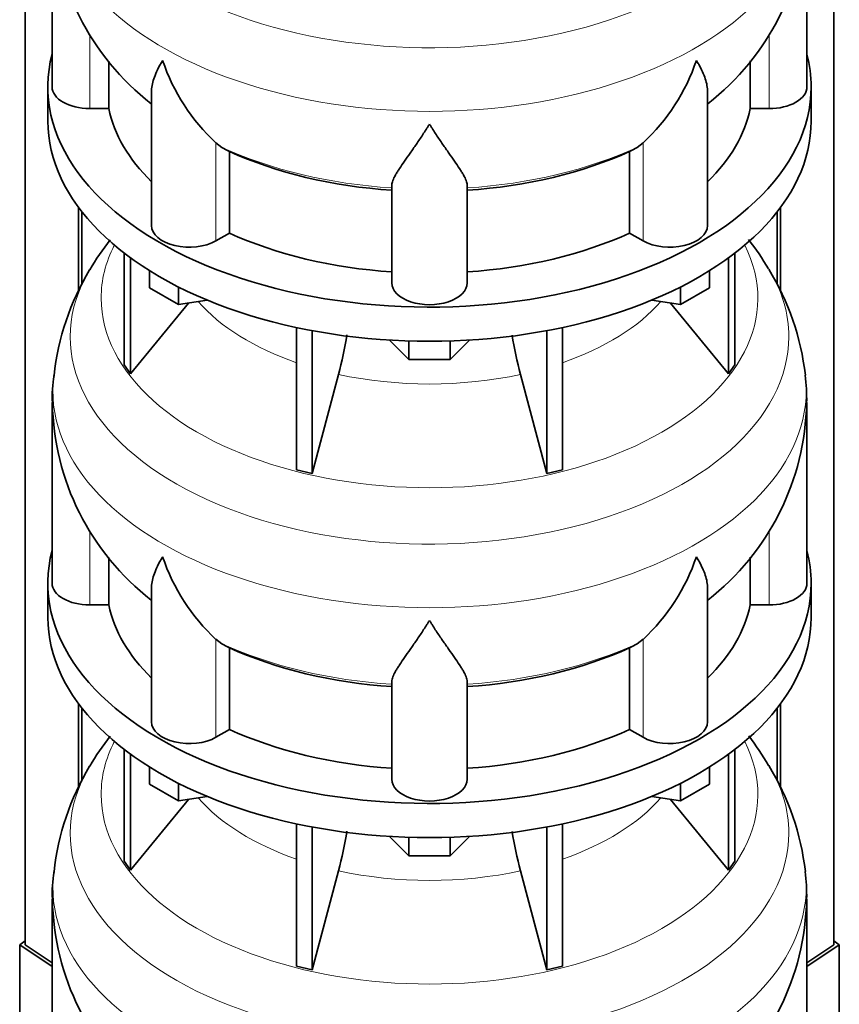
# Model space of a CAD drawing. Header units: millimetres. Extents: x 166 to 773, y -3147 to 2158.
# Tile 5 of 21: x 578 to 773, y -2894 to -2659. Entities that reach past the tile are written whole.
import ezdxf

# ---------------------------------------------------------------- set-up
doc = ezdxf.new("R2010")
doc.units = ezdxf.units.MM
for name, color, linetype in [('LOW_134-15', 7, 'Continuous'), ('VSI134_DIFFUSORE', 7, 'Continuous'), ('VSI134_TERMINALE', 7, 'Continuous')]:
    doc.layers.add(name, color=color, linetype=linetype)

# ---------------------------------------------------------------- blocks, each defined once
blk = doc.blocks.new('SE4')
at = {"layer": 'LOW_134-15', "color": 7, "linetype": 'Continuous', "lineweight": 35}
for p, q in [((579.14, -2879.63), (579.14, -1091.16)), ((771.99, -2879.63), (771.99, -1091.16)), ((591.89, -2703.78), (591.89, -2723.69)), ((592.64, -2704.77), (592.64, -2722.18)), ((758.49, -2704.77), (758.49, -2722.02)), ((759.24, -2703.78), (759.24, -2723.61)), ((591.89, -2822.17), (591.89, -2842.09)), ((759.24, -2822.17), (759.24, -2842)), ((592.64, -2823.16), (592.64, -2840.57)), ((758.49, -2823.16), (758.49, -2840.42))]:
    blk.add_line(p, q, dxfattribs=at)
at = {"layer": 'VSI134_DIFFUSORE', "color": 7, "linetype": 'Continuous', "lineweight": 35}
for p, q in [((585.57, -2631.91), (585.57, -2674.97)), ((765.57, -2674.97), (765.57, -2631.91)), ((599.09, -2680.16), (599.09, -2668.81)), ((752.04, -2668.74), (752.04, -2680.16)), ((584.57, -2674.97), (584.57, -2683.13)), ((766.57, -2683.13), (766.57, -2674.97)), ((609.29, -2675.87), (609.29, -2708.03)), ((741.84, -2708.03), (741.84, -2675.89)), ((594.57, -2680.16), (599.09, -2680.16)), ((752.04, -2680.16), (756.57, -2680.16)), ((626.08, -2689.41), (624.65, -2688.36)), ((726.48, -2688.36), (725.06, -2689.41)), ((627.86, -2709.86), (627.86, -2690.38)), ((723.28, -2690.38), (723.28, -2709.86)), ((666.57, -2721.73), (666.57, -2698.38)), ((684.57, -2721.73), (684.57, -2698.38)), ((624.65, -2711.71), (627.86, -2709.86)), ((723.28, -2709.86), (726.48, -2711.71)), ((602.74, -2714.63), (602.74, -2741.31)), ((748.39, -2714.63), (748.39, -2741.31)), ((604.27, -2715.78), (604.27, -2743.44)), ((746.86, -2715.78), (746.86, -2743.44)), ((608.81, -2722.89), (608.81, -2718.84)), ((742.32, -2722.89), (742.32, -2718.84)), ((615.75, -2726.9), (608.81, -2722.89)), ((615.75, -2726.9), (615.75, -2722.72)), ((735.38, -2726.9), (735.38, -2722.72)), ((742.32, -2722.89), (735.38, -2726.9)), ((604.27, -2743.44), (618.13, -2726.53)), ((622.57, -2725.84), (615.75, -2726.9)), ((735.38, -2726.9), (728.56, -2725.84)), ((733, -2726.53), (746.86, -2743.44)), ((643.87, -2732.38), (643.87, -2766.31)), ((647.56, -2733.12), (647.56, -2767.19)), ((703.57, -2733.12), (703.57, -2767.19)), ((707.26, -2732.38), (707.26, -2766.31)), ((670.66, -2740.03), (666.01, -2735.38)), ((670.66, -2740.03), (670.66, -2735.59)), ((685.12, -2735.38), (680.47, -2740.03)), ((680.47, -2740.03), (680.47, -2735.59)), ((680.47, -2740.03), (670.66, -2740.03)), ((602.74, -2741.31), (604.27, -2743.44)), ((746.86, -2743.44), (748.39, -2741.31)), ((647.56, -2767.19), (653.84, -2743.57)), ((697.29, -2743.57), (703.57, -2767.19)), ((585.57, -2750.3), (585.57, -2793.36)), ((765.57, -2793.36), (765.57, -2750.3)), ((643.87, -2766.31), (647.56, -2767.19)), ((703.57, -2767.19), (707.26, -2766.31)), ((599.09, -2798.55), (599.09, -2787.2)), ((752.04, -2787.13), (752.04, -2798.55)), ((584.57, -2793.36), (584.57, -2801.52)), ((609.29, -2794.26), (609.29, -2826.43)), ((741.84, -2826.43), (741.84, -2794.29)), ((766.57, -2801.52), (766.57, -2793.36)), ((594.57, -2798.55), (599.09, -2798.55)), ((752.04, -2798.55), (756.57, -2798.55)), ((626.08, -2807.8), (624.65, -2806.75)), ((627.86, -2828.25), (627.86, -2808.77)), ((723.28, -2808.77), (723.28, -2828.25)), ((726.48, -2806.75), (725.06, -2807.8)), ((666.57, -2840.12), (666.57, -2816.78)), ((684.57, -2840.12), (684.57, -2816.78)), ((624.65, -2830.1), (627.86, -2828.25)), ((723.28, -2828.25), (726.48, -2830.1)), ((602.74, -2833.02), (602.74, -2859.7)), ((604.27, -2834.17), (604.27, -2861.84)), ((746.86, -2834.17), (746.86, -2861.84)), ((748.39, -2833.02), (748.39, -2859.7)), ((608.81, -2841.28), (608.81, -2837.23)), ((742.32, -2841.28), (742.32, -2837.23)), ((615.75, -2845.29), (608.81, -2841.28)), ((615.75, -2845.29), (615.75, -2841.12)), ((735.38, -2845.29), (735.38, -2841.12)), ((742.32, -2841.28), (735.38, -2845.29)), ((604.27, -2861.84), (618.13, -2844.92)), ((622.57, -2844.23), (615.75, -2845.29)), ((735.38, -2845.29), (728.56, -2844.23)), ((733, -2844.92), (746.86, -2861.84)), ((643.87, -2850.77), (643.87, -2884.7)), ((707.26, -2850.77), (707.26, -2884.7)), ((647.56, -2851.51), (647.56, -2885.58)), ((703.57, -2851.51), (703.57, -2885.58)), ((670.66, -2858.42), (666.01, -2853.77)), ((670.66, -2858.42), (670.66, -2853.99)), ((685.12, -2853.77), (680.47, -2858.42)), ((680.47, -2858.42), (680.47, -2853.99)), ((602.74, -2859.7), (604.27, -2861.84)), ((680.47, -2858.42), (670.66, -2858.42)), ((746.86, -2861.84), (748.39, -2859.7)), ((647.56, -2885.58), (653.84, -2861.96)), ((697.29, -2861.96), (703.57, -2885.58)), ((585.57, -2868.69), (585.57, -2911.75)), ((765.57, -2911.75), (765.57, -2868.69)), ((643.87, -2884.7), (647.56, -2885.58)), ((703.57, -2885.58), (707.26, -2884.7))]:
    blk.add_line(p, q, dxfattribs=at)
at = {"layer": 'VSI134_DIFFUSORE', "color": 4, "linetype": 'Continuous', "lineweight": 9}
for p, q in [((594.57, -2680.16), (594.57, -2662.44)), ((756.57, -2680.16), (756.57, -2662.44)), ((624.65, -2711.71), (624.65, -2688.36)), ((726.48, -2711.71), (726.48, -2688.36)), ((594.57, -2798.55), (594.57, -2780.83)), ((756.57, -2798.55), (756.57, -2780.83)), ((624.65, -2830.1), (624.65, -2806.75)), ((726.48, -2830.1), (726.48, -2806.75))]:
    blk.add_line(p, q, dxfattribs=at)
at = {"layer": 'VSI134_DIFFUSORE', "color": 7, "linetype": 'Continuous', "lineweight": 35}
for centre, radius, start, end in [((646.48, -2630.92), 60.84, 180.9609, 232.2334), ((704.44, -2630.81), 61.06, 307.8621, 358.9589), ((657.15, -2653.4), 47.73, 198.6373, 227.0857), ((693.98, -2653.4), 47.73, 312.9143, 341.3628), ((633.99, -2677.02), 14.7, 237.4509, 245.3566), ((717.15, -2677.02), 14.7, 294.6434, 302.5491), ((653.81, -2753.73), 68.89, 142.1297, 149.3598), ((698.92, -2752.16), 66.66, 30.4092, 37.7093), ((646.89, -2750.29), 61.19, 148.8332, 173.9257), ((703.62, -2750.86), 61.97, 6.5883, 31.5355), ((564, -2719.26), 93.08, 344.857, 350.7906), ((785.82, -2719.47), 91.75, 189.2191, 195.2315), ((613.7, -2748.79), 28.09, 169.7905, 183.1513), ((726.45, -2749.17), 39.05, 358.324, 7.9704), ((646.48, -2749.31), 60.84, 180.9609, 232.2334), ((704.44, -2749.2), 61.06, 307.8621, 358.9589), ((657.15, -2771.8), 47.73, 198.6373, 227.0857), ((693.98, -2771.8), 47.73, 312.9143, 341.3628), ((633.99, -2795.41), 14.7, 237.4509, 245.3566), ((717.15, -2795.41), 14.7, 294.6434, 302.5491), ((653.81, -2872.12), 68.89, 142.1297, 149.3598), ((698.92, -2870.55), 66.66, 30.4092, 37.6845), ((646.89, -2868.68), 61.19, 148.8332, 173.9257), ((703.62, -2869.25), 61.97, 6.5883, 31.5355), ((564, -2837.65), 93.08, 344.857, 350.7906), ((785.82, -2837.86), 91.75, 189.2191, 195.2315), ((613.7, -2867.18), 28.09, 169.7905, 183.1513), ((726.45, -2867.56), 39.05, 358.324, 7.9704), ((646.48, -2867.7), 60.84, 180.9609, 232.2334), ((704.44, -2867.59), 61.06, 307.8621, 358.9589)]:
    blk.add_arc(centre, radius, start, end, dxfattribs=at)
at = {"layer": 'VSI134_DIFFUSORE', "color": 4, "linetype": 'Continuous', "lineweight": 9}
for centre, major_axis, start_param, end_param in [((675.57, -2616.19), (85.67, 0), 2.813416, 6.283185), ((675.57, -2628.95), (-89.83, 0), 0, 3.209745), ((675.57, -2653.49), (-79.5, 0), 0.898849, 1.457346), ((675.57, -2653.49), (79.5, 0), 4.82584, 5.384336), ((675.57, -2725.39), (-78.3, 0), 0, 3.425204), ((675.57, -2725.39), (-78.3, 0), 5.999574, 6.283185), ((675.57, -2734.58), (85.67, 0), 2.813416, 6.283185), ((675.57, -2734.58), (85.67, 0), 0, 0.331126), ((675.57, -2710.27), (-61.63, 0), 0.463231, 1.030574), ((675.57, -2710.27), (61.63, 0), 5.252612, 5.819954), ((675.57, -2747.34), (-89.83, 0), 0, 3.209745), ((675.57, -2747.34), (-89.83, 0), 6.215538, 6.283185), ((675.57, -2710.27), (-61.63, 0), 1.210556, 1.931037), ((675.57, -2771.88), (-79.5, 0), 0.898849, 1.457346), ((675.57, -2771.88), (79.5, 0), 4.82584, 5.384336), ((675.57, -2843.78), (-78.3, 0), 0, 3.425204), ((675.57, -2843.78), (-78.3, 0), 5.999574, 6.283185), ((675.57, -2852.98), (85.67, 0), 0, 0.331126), ((675.57, -2852.98), (85.67, 0), 2.813416, 6.283185), ((675.57, -2828.67), (-61.63, 0), 0.463231, 1.030574), ((675.57, -2828.67), (61.63, 0), 5.252612, 5.819954), ((675.57, -2865.73), (-89.83, 0), 0, 3.209745), ((675.57, -2865.73), (-89.83, 0), 6.215538, 6.283185), ((675.57, -2828.67), (-61.63, 0), 1.210556, 1.931037)]:
    blk.add_ellipse(centre, major_axis=major_axis, ratio=0.57735, start_param=start_param, end_param=end_param, dxfattribs=at)
at = {"layer": 'VSI134_DIFFUSORE', "color": 7, "linetype": 'Continuous', "lineweight": 35}
for centre, major_axis, start_param, end_param in [((675.57, -2674.97), (91, 0), 2.993207, 6.283185), ((675.57, -2674.97), (91, 0), 0, 0.148386), ((594.57, -2674.97), (9, 0), 3.141593, 4.712389), ((756.57, -2674.97), (-9, 0), 1.570796, 3.141593), ((675.57, -2674.97), (-77, 0), 0.117151, 0.534109), ((675.57, -2674.97), (77, 0), 5.749077, 6.166034), ((675.57, -2683.13), (-91, 0), 0, 3.141593), ((675.57, -2655.49), (-77, 0), 0.902549, 1.453645), ((675.57, -2655.49), (77, 0), 4.82954, 5.380636), ((618.29, -2708.03), (9, 0), 3.141593, 5.497787), ((675.57, -2674.97), (-77, 0), 0.902549, 1.453645), ((675.57, -2674.97), (77, 0), 4.82954, 5.380636), ((732.84, -2708.03), (-9, 0), 0.785398, 3.141593), ((675.57, -2721.73), (-9, 0), 0, 3.141593), ((675.57, -2793.36), (91, 0), 2.993207, 6.283185), ((675.57, -2793.36), (91, 0), 0, 0.148386), ((594.57, -2793.36), (9, 0), 3.141593, 4.712389), ((756.57, -2793.36), (-9, 0), 1.570796, 3.141593), ((675.57, -2793.36), (-77, 0), 0.117151, 0.534109), ((675.57, -2793.36), (77, 0), 5.749077, 6.166034), ((675.57, -2801.52), (-91, 0), 0, 3.141593), ((675.57, -2773.88), (-77, 0), 0.902549, 1.453645), ((675.57, -2773.88), (77, 0), 4.82954, 5.380636), ((618.29, -2826.43), (9, 0), 3.141593, 5.497787), ((732.84, -2826.43), (-9, 0), 0.785398, 3.141593), ((675.57, -2793.36), (-77, 0), 0.902549, 1.453645), ((675.57, -2793.36), (77, 0), 4.82954, 5.380636), ((675.57, -2840.12), (-9, 0), 0, 3.141593)]:
    blk.add_ellipse(centre, major_axis=major_axis, ratio=0.57735, start_param=start_param, end_param=end_param, dxfattribs=at)
for points, knots in [([(609.29, -2675.89), (609.29, -2675.73), (609.3, -2675.57), (609.38, -2674.39), (609.67, -2673.34), (610.34, -2671.67), (610.6, -2671.09), (611.06, -2670.2), (611.22, -2669.9), (611.47, -2669.44), (611.6, -2669.21), (611.74, -2668.97), (611.83, -2668.82), (611.88, -2668.74), (611.93, -2668.66)], [0.4600931, 0.4600931, 0.4600931, 0.4600931, 0.5, 0.5, 0.75, 0.75, 0.875, 0.875, 0.9375, 0.9375, 0.96875, 0.984375, 0.984375, 1, 1, 1, 1]), ([(741.84, -2675.91), (741.84, -2675.75), (741.84, -2675.59), (741.79, -2674.93), (741.7, -2674.42), (741.43, -2673.36), (741.25, -2672.81), (740.8, -2671.68), (740.53, -2671.1), (740.08, -2670.21), (739.92, -2669.91), (739.66, -2669.44), (739.57, -2669.29), (739.39, -2668.97), (739.3, -2668.82), (739.21, -2668.66)], [0.4604904, 0.4604904, 0.4604904, 0.4604904, 0.5, 0.5, 0.625, 0.625, 0.75, 0.75, 0.875, 0.875, 0.9375, 0.9375, 0.96875, 0.96875, 1, 1, 1, 1]), ([(675.57, -2683.88), (675.43, -2684.09), (675.3, -2684.3), (675.03, -2684.72), (674.9, -2684.93), (674.5, -2685.55), (674.24, -2685.95), (673.45, -2687.14), (672.94, -2687.91), (671.92, -2689.39), (671.43, -2690.1), (670.48, -2691.45), (670.03, -2692.09), (669.18, -2693.31), (668.79, -2693.89), (668.25, -2694.71), (668.08, -2694.98), (667.75, -2695.5), (667.6, -2695.75), (667.19, -2696.47), (666.97, -2696.9), (666.66, -2697.7), (666.57, -2698.06), (666.57, -2698.38)], [0, 0, 0, 0, 0.03125, 0.03125, 0.0625, 0.0625, 0.125, 0.125, 0.25, 0.25, 0.375, 0.375, 0.5, 0.5, 0.625, 0.625, 0.6875, 0.6875, 0.75, 0.75, 0.875, 0.875, 1, 1, 1, 1]), ([(684.57, -2698.38), (684.57, -2698.06), (684.48, -2697.7), (684.16, -2696.91), (683.94, -2696.47), (683.53, -2695.75), (683.38, -2695.5), (683.06, -2694.98), (682.89, -2694.72), (682.35, -2693.9), (681.95, -2693.32), (681.1, -2692.1), (680.65, -2691.45), (679.71, -2690.1), (679.21, -2689.39), (678.2, -2687.91), (677.68, -2687.15), (676.89, -2685.95), (676.63, -2685.55), (676.23, -2684.93), (676.1, -2684.72), (675.83, -2684.3), (675.7, -2684.09), (675.57, -2683.88)], [0, 0, 0, 0, 0.125, 0.125, 0.25, 0.25, 0.3125, 0.3125, 0.375, 0.375, 0.5, 0.5, 0.625, 0.625, 0.75, 0.75, 0.875, 0.875, 0.9375, 0.9375, 0.96875, 0.96875, 1, 1, 1, 1]), ([(609.29, -2794.28), (609.29, -2794.12), (609.3, -2793.96), (609.38, -2792.79), (609.67, -2791.73), (610.34, -2790.06), (610.6, -2789.49), (611.06, -2788.6), (611.22, -2788.29), (611.47, -2787.83), (611.6, -2787.6), (611.74, -2787.37), (611.83, -2787.21), (611.88, -2787.13), (611.93, -2787.05)], [0.4600931, 0.4600931, 0.4600931, 0.4600931, 0.5, 0.5, 0.75, 0.75, 0.875, 0.875, 0.9375, 0.9375, 0.96875, 0.984375, 0.984375, 1, 1, 1, 1]), ([(741.84, -2794.3), (741.84, -2794.14), (741.84, -2793.99), (741.79, -2793.33), (741.7, -2792.81), (741.43, -2791.75), (741.25, -2791.2), (740.8, -2790.07), (740.53, -2789.5), (740.08, -2788.6), (739.92, -2788.3), (739.66, -2787.84), (739.57, -2787.68), (739.39, -2787.37), (739.3, -2787.21), (739.21, -2787.05)], [0.4604904, 0.4604904, 0.4604904, 0.4604904, 0.5, 0.5, 0.625, 0.625, 0.75, 0.75, 0.875, 0.875, 0.9375, 0.9375, 0.96875, 0.96875, 1, 1, 1, 1]), ([(675.57, -2802.27), (675.43, -2802.48), (675.3, -2802.69), (675.03, -2803.11), (674.9, -2803.32), (674.5, -2803.94), (674.24, -2804.34), (673.45, -2805.53), (672.94, -2806.3), (671.92, -2807.78), (671.43, -2808.49), (670.48, -2809.84), (670.03, -2810.49), (669.18, -2811.71), (668.79, -2812.29), (668.25, -2813.11), (668.08, -2813.37), (667.75, -2813.89), (667.6, -2814.14), (667.19, -2814.86), (666.97, -2815.3), (666.66, -2816.1), (666.57, -2816.46), (666.57, -2816.78)], [0, 0, 0, 0, 0.03125, 0.03125, 0.0625, 0.0625, 0.125, 0.125, 0.25, 0.25, 0.375, 0.375, 0.5, 0.5, 0.625, 0.625, 0.6875, 0.6875, 0.75, 0.75, 0.875, 0.875, 1, 1, 1, 1]), ([(684.57, -2816.78), (684.57, -2816.46), (684.48, -2816.1), (684.16, -2815.3), (683.94, -2814.86), (683.53, -2814.14), (683.38, -2813.89), (683.06, -2813.37), (682.89, -2813.11), (682.35, -2812.29), (681.95, -2811.71), (681.1, -2810.49), (680.65, -2809.85), (679.71, -2808.49), (679.21, -2807.78), (678.2, -2806.3), (677.68, -2805.54), (676.89, -2804.35), (676.63, -2803.94), (676.23, -2803.32), (676.1, -2803.11), (675.83, -2802.69), (675.7, -2802.48), (675.57, -2802.27)], [0, 0, 0, 0, 0.125, 0.125, 0.25, 0.25, 0.3125, 0.3125, 0.375, 0.375, 0.5, 0.5, 0.625, 0.625, 0.75, 0.75, 0.875, 0.875, 0.9375, 0.9375, 0.96875, 0.96875, 1, 1, 1, 1])]:
    blk.add_open_spline(points, degree=3, knots=knots, dxfattribs=at)
at = {"layer": 'VSI134_TERMINALE', "color": 7, "linetype": 'Continuous', "lineweight": 35}
for p, q in [((579.14, -2878.67), (577.85, -2879.66)), ((773.28, -2879.66), (771.99, -2878.67)), ((577.85, -2879.66), (585.57, -2884.78)), ((577.85, -2879.66), (577.85, -2907.21)), ((585.57, -2883.9), (579.14, -2879.63)), ((771.99, -2879.63), (765.57, -2883.9)), ((765.57, -2884.78), (773.28, -2879.66)), ((773.28, -2879.66), (773.28, -2907.21))]:
    blk.add_line(p, q, dxfattribs=at)

msp = doc.modelspace()

# ---------------------------------------------------------------- block references
msp.add_blockref('SE4', (0, 0))

doc.saveas('drawing.dxf')
